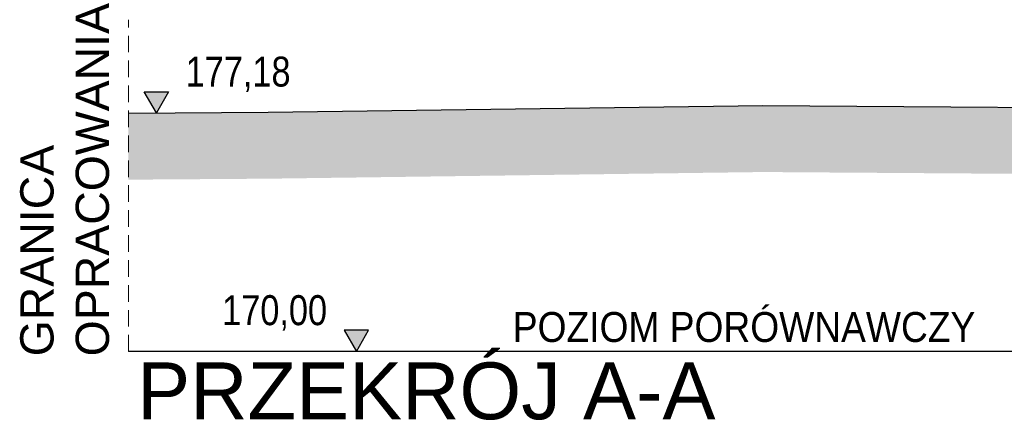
# Model space of a CAD drawing. Header units: metres. Extents: x 964 to 7125, y -212 to 9570.
# Tile 125 of 185: x 2074 to 2104, y 261 to 273. Entities that reach past the tile are written whole.
import ezdxf

# ---------------------------------------------------------------- set-up
doc = ezdxf.new("R2010")
doc.units = ezdxf.units.M
doc.linetypes.add('DASH', pattern=[0.75, 0.5, -0.25])
doc.layers.add('AGP1_OPISY', color=7, linetype='Continuous', lineweight=13)
doc.layers.add('zz-odwodnienie', color=5, linetype='Continuous')
doc.styles.add('ARIAL', font='arial.ttf')
doc.styles.add('GENERATED_STYLE_2', font='arial.ttf')
doc.styles.get("Standard").update_dxf_attribs({"font": 'arial.ttf'})

# ---------------------------------------------------------------- blocks, each defined once
blk = doc.blocks.new('d_rzędna')
at = {"layer": 'zz-odwodnienie'}
blk.add_hatch(color=0, dxfattribs=at).paths.add_polyline_path([(0, 0), (0.369, 0.639), (-0.369, 0.639)])
at = {"layer": 'zz-odwodnienie', "color": 0}
for p, q in [((-0.369, 0.639), (0, 0)), ((0.369, 0.639), (-0.369, 0.639)), ((-0.369, 0.639), (0, 0)), ((0.369, 0.639), (-0.369, 0.639)), ((0, 0), (0.369, 0.639)), ((0, 0), (0.369, 0.639))]:
    blk.add_line(p, q, dxfattribs=at)

msp = doc.modelspace()

# ---------------------------------------------------------------- hatches: boundary and pattern name
at = {"transparency": 33554559}
h = msp.add_hatch(color=256, dxfattribs=at)
h.dxf.hatch_style = 1
h.paths.add_polyline_path([(2113.412, 269.203), (2122.532, 269.027), (2124.821, 268.413), (2132.987, 268.392), (2132.987, 270.392), (2125.088, 270.412), (2122.814, 271.022), (2112.979, 271.212), (2110.836, 270.192), (2096.714, 270.292), (2081.84, 270.092), (2077.643, 270.062), (2077.643, 268.062), (2081.86, 268.092), (2096.72, 268.292), (2111.282, 268.189)])

# ---------------------------------------------------------------- linework, layer by layer
at = {"color": 18, "linetype": 'DASH', "lineweight": 9, "true_color": 0x000000}
msp.add_lwpolyline([(2077.643, 262.892), (2077.643, 272.874)], dxfattribs=at)
at = {"lineweight": 30}
msp.add_lwpolyline([(2077.643, 270.062), (2081.84, 270.092), (2096.714, 270.292), (2110.836, 270.192), (2112.979, 271.212), (2122.814, 271.022), (2125.088, 270.412), (2132.987, 270.392)], dxfattribs=at)
at = {"color": 242, "true_color": 0xcd2027}
msp.add_lwpolyline([(2132.987, 262.892), (2077.643, 262.892)], dxfattribs=at)

# ---------------------------------------------------------------- block references
at = {"layer": 'zz-odwodnienie', "xscale": -1}
msp.add_blockref('d_rzędna', (2078.481, 270.068), dxfattribs=at)
at = {"layer": 'zz-odwodnienie'}
msp.add_blockref('d_rzędna', (2084.495, 262.892), dxfattribs=at)

# ---------------------------------------------------------------- texts
at = {"layer": 'AGP1_OPISY', "color": 18, "linetype": 'Continuous', "lineweight": 5, "true_color": 0x000000, "insert": (2074.39, 262.748), "char_height": 1, "width": 47.22046, "attachment_point": 1, "rotation": 90, "style": 'GENERATED_STYLE_2'}
msp.add_mtext('GRANICA\\POPRACOWANIA', dxfattribs=at)
at = {"layer": 'AGP1_OPISY', "color": 18, "linetype": 'Continuous', "lineweight": 40, "true_color": 0x000000, "insert": (2077.905, 262.565), "char_height": 1.71, "width": 59.02557, "attachment_point": 1, "style": 'ARIAL'}
msp.add_mtext('PRZEKRÓJ A-A', dxfattribs=at)
at = {"layer": 'zz-odwodnienie', "width": 0.888889}
msp.add_text('POZIOM PORÓWNAWCZY', height=0.9, dxfattribs=at).set_placement((2089.197, 263.181))
at = {"layer": 'zz-odwodnienie', "char_height": 0.9, "width": 5.78409}
for s, insert, attachment_point in [('{\\fArial Narrow|b0|i0|c238|p34;177,18}', (2082.516, 271.763), 3), ('{\\fArial Narrow|b0|i0|c238|p34;170,00}', (2080.46, 264.587), 1)]:
    msp.add_mtext(s, dxfattribs=dict(at, insert=insert, attachment_point=attachment_point))

doc.saveas('drawing.dxf')
